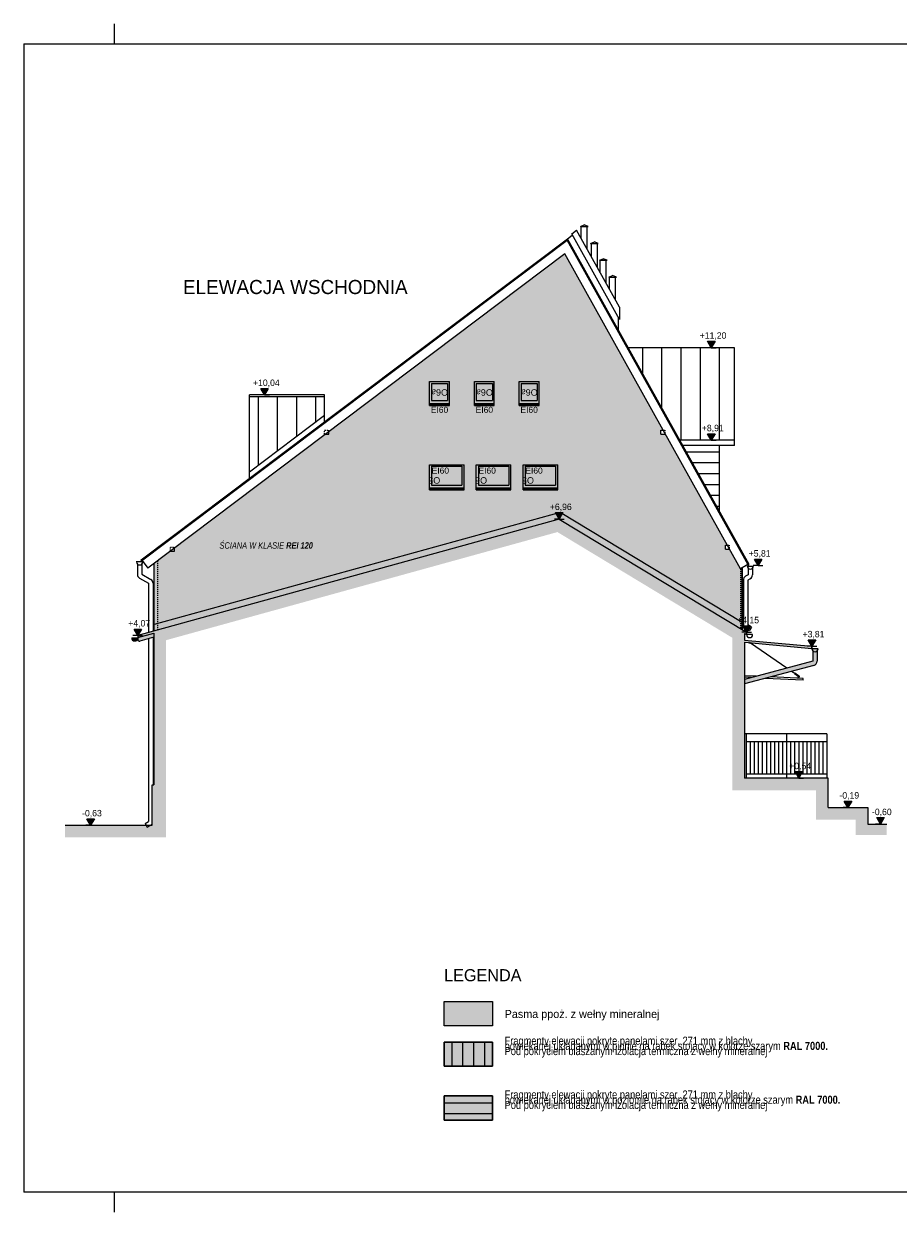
# Model space of a CAD drawing. Extents: x -613240 to -325500, y -25863 to 152403.
# Tile 11 of 254: x -560370 to -538712, y -22547 to 6903. Entities that reach past the tile are written whole.
import ezdxf

# ---------------------------------------------------------------- set-up
doc = ezdxf.new("R2010")
doc.units = 0
doc.header["$MEASUREMENT"] = 0
doc.linetypes.add('Hidden Line', pattern=[50, 25, -25])
for name, color, linetype, lineweight in [('A-Opisy_Nr_Pióra__21', 7, 'Continuous', 9), ('Arch dachowki_Nr_Pióra__21', 7, 'Continuous', 9), ('Arch kolory_Nr_Pióra__5', 7, 'Continuous', 13), ('Arch opisy okien_Nr_Pióra__21', 7, 'Continuous', 9), ('Arch opisy_Nr_Pióra__1', 7, 'Continuous', 25), ('Arch opisy_Nr_Pióra__21', 7, 'Continuous', 9), ('Arch rynny_Nr_Pióra__5', 7, 'Continuous', 13), ('ARCH TABELA_Nr_Pióra__21', 7, 'Continuous', 9), ('Arch wykończenie_Nr_Pióra__41', 7, 'Continuous', 15), ('Arch wykończenie_Nr_Pióra__5', 7, 'Continuous', 13), ('arch wypelnienia_Nr_Pióra__21', 7, 'Continuous', 9), ('arch wypelnienia_Nr_Pióra__41', 7, 'Continuous', 15), ('Arch wyposażenie_Nr_Pióra__21', 7, 'Continuous', 9), ('INWENT DACH_Nr_Pióra__1', 7, 'Continuous', 25), ('INWENT DACH_Nr_Pióra__21', 7, 'Continuous', 9), ('INWENT KONST. DREWNIANA_Nr_Pióra__21', 7, 'Continuous', 9), ('INWENT RURY SPUSTOWE_Nr_Pióra__21', 7, 'Continuous', 9), ('INWENT TEREN_Nr_Pióra__1', 7, 'Continuous', 25), ('INWENT WYMIARY_Nr_Pióra__21', 7, 'Continuous', 9), ('INWENT. OKNA_Nr_Pióra__5', 7, 'Continuous', 13), ('INWENT.ŚCIANY_Nr_Pióra__1', 7, 'Continuous', 25), ('INWENT.ŚCIANY_Nr_Pióra__21', 7, 'Continuous', 9), ('Istniejące kominy_Nr_Pióra__21', 7, 'Continuous', 9), ('Istniejące schody_Nr_Pióra__1', 7, 'Continuous', 25), ('Istniejące schody_Nr_Pióra__21', 7, 'Continuous', 9)]:
    doc.layers.add(name, color=color, linetype=linetype, lineweight=lineweight)
for name, color, linetype, lineweight, true_color in [('Arch kolory_Nr_Pióra__84', 7, 'Continuous', 15, 0x41c341), ('Arch opisy okien_Nr_Pióra__9', 7, 'Continuous', 13, 0x3dad99), ('arch wypelnienia_Nr_Pióra__2', 7, 'Continuous', 13, 0x7f7f7f)]:
    doc.layers.add(name, color=color, linetype=linetype, lineweight=lineweight, true_color=true_color)
doc.layers.add('INWENT WYMIARY', color=7, linetype='Continuous')
doc.styles.add('GENERATED_STYLE_1', font='txt')
doc.styles.add('GENERATED_STYLE_10', font='arial.ttf')
doc.styles.add('GENERATED_STYLE_4', font='txt')
doc.styles.add('GENERATED_STYLE_5', font='txt')
doc.styles.add('GENERATED_STYLE_6', font='txt')

# ---------------------------------------------------------------- blocks, each defined once
blk = doc.blocks.new('Wymiary_133', base_point=(-543343, -1126))
at = {"layer": 'INWENT WYMIARY_Nr_Pióra__21', "linetype": 'Continuous'}
blk.add_hatch(color=256, dxfattribs=at).paths.add_polyline_path([(-543343, -1126), (-543436, -966), (-543250, -966)], flags=0)
for p, q in [((-543343, -1126), (-543463, -1126)), ((-543343, -1126), (-543436, -966)), ((-543436, -966), (-543250, -966)), ((-543250, -966), (-543343, -1126)), ((-543343, -1126), (-543223, -1126))]:
    blk.add_line(p, q, dxfattribs=at)
at = {"layer": 'INWENT WYMIARY_Nr_Pióra__21', "insert": (-543628, -934), "char_height": 160, "attachment_point": 7, "style": 'GENERATED_STYLE_1'}
blk.add_mtext('{+11,20}', dxfattribs=at)
blk = doc.blocks.new('Wymiary_134', base_point=(-543343, -3416))
at = {"layer": 'INWENT WYMIARY_Nr_Pióra__21', "linetype": 'Continuous'}
blk.add_hatch(color=256, dxfattribs=at).paths.add_polyline_path([(-543343, -3416), (-543436, -3256), (-543250, -3256)], flags=0)
for p, q in [((-543343, -3416), (-543463, -3416)), ((-543343, -3416), (-543436, -3256)), ((-543436, -3256), (-543250, -3256)), ((-543250, -3256), (-543343, -3416)), ((-543343, -3416), (-543223, -3416))]:
    blk.add_line(p, q, dxfattribs=at)
at = {"layer": 'INWENT WYMIARY_Nr_Pióra__21', "insert": (-543576, -3224), "char_height": 160, "attachment_point": 7, "style": 'GENERATED_STYLE_1'}
blk.add_mtext('{+8,91}', dxfattribs=at)
blk = doc.blocks.new('Wymiary_135', base_point=(-542182, -6523))
at = {"layer": 'INWENT WYMIARY_Nr_Pióra__21', "linetype": 'Continuous'}
blk.add_hatch(color=256, dxfattribs=at).paths.add_polyline_path([(-542182, -6523), (-542275, -6363), (-542089, -6363)], flags=0)
for p, q in [((-542182, -6523), (-542275, -6363)), ((-542275, -6363), (-542089, -6363)), ((-542089, -6363), (-542182, -6523)), ((-542182, -6523), (-542302, -6523)), ((-542182, -6523), (-542062, -6523))]:
    blk.add_line(p, q, dxfattribs=at)
at = {"layer": 'INWENT WYMIARY_Nr_Pióra__21', "insert": (-542415, -6331), "char_height": 160, "attachment_point": 7, "style": 'GENERATED_STYLE_1'}
blk.add_mtext('{+5,81}', dxfattribs=at)
blk = doc.blocks.new('Wymiary_136', base_point=(-554407, -2295))
at = {"layer": 'INWENT WYMIARY_Nr_Pióra__21', "linetype": 'Continuous'}
blk.add_hatch(color=256, dxfattribs=at).paths.add_polyline_path([(-554407, -2295), (-554500, -2135), (-554314, -2135)], flags=0)
for p, q in [((-554407, -2295), (-554527, -2295)), ((-554407, -2295), (-554500, -2135)), ((-554500, -2135), (-554314, -2135)), ((-554314, -2135), (-554407, -2295)), ((-554407, -2295), (-554287, -2295))]:
    blk.add_line(p, q, dxfattribs=at)
at = {"layer": 'INWENT WYMIARY_Nr_Pióra__21', "insert": (-554692, -2103), "char_height": 160, "attachment_point": 7, "style": 'GENERATED_STYLE_1'}
blk.add_mtext('{+10,04}', dxfattribs=at)
blk = doc.blocks.new('Wymiary_137', base_point=(-547108, -5370))
at = {"layer": 'INWENT WYMIARY_Nr_Pióra__21', "linetype": 'Continuous'}
blk.add_hatch(color=256, dxfattribs=at).paths.add_polyline_path([(-547108, -5370), (-547200, -5210), (-547015, -5210)], flags=0)
for p, q in [((-547108, -5370), (-547200, -5210)), ((-547200, -5210), (-547015, -5210)), ((-547015, -5210), (-547108, -5370)), ((-547108, -5370), (-547228, -5370)), ((-547108, -5370), (-546988, -5370))]:
    blk.add_line(p, q, dxfattribs=at)
at = {"layer": 'INWENT WYMIARY_Nr_Pióra__21', "insert": (-547341, -5178), "char_height": 160, "attachment_point": 7, "style": 'GENERATED_STYLE_1'}
blk.add_mtext('{+6,96}', dxfattribs=at)
blk = doc.blocks.new('Wymiary_138', base_point=(-539153, -12930))
at = {"layer": 'INWENT WYMIARY_Nr_Pióra__21', "linetype": 'Continuous'}
blk.add_hatch(color=256, dxfattribs=at).paths.add_polyline_path([(-539153, -12930), (-539245, -12770), (-539060, -12770)], flags=0)
for p, q in [((-539153, -12930), (-539273, -12930)), ((-539153, -12930), (-539245, -12770)), ((-539245, -12770), (-539060, -12770)), ((-539060, -12770), (-539153, -12930)), ((-539153, -12930), (-539033, -12930))]:
    blk.add_line(p, q, dxfattribs=at)
at = {"layer": 'INWENT WYMIARY_Nr_Pióra__21', "insert": (-539363, -12738), "char_height": 160, "attachment_point": 7, "style": 'GENERATED_STYLE_1'}
blk.add_mtext('{-0,60}', dxfattribs=at)
blk = doc.blocks.new('Wymiary_139', base_point=(-558714, -12960))
at = {"layer": 'INWENT WYMIARY_Nr_Pióra__21', "linetype": 'Continuous'}
blk.add_hatch(color=256, dxfattribs=at).paths.add_polyline_path([(-558714, -12960), (-558807, -12800), (-558622, -12800)], flags=0)
for p, q in [((-558714, -12960), (-558807, -12800)), ((-558807, -12800), (-558622, -12800)), ((-558622, -12800), (-558714, -12960)), ((-558714, -12960), (-558834, -12960)), ((-558714, -12960), (-558594, -12960))]:
    blk.add_line(p, q, dxfattribs=at)
at = {"layer": 'INWENT WYMIARY_Nr_Pióra__21', "insert": (-558925, -12768), "char_height": 160, "attachment_point": 7, "style": 'GENERATED_STYLE_1'}
blk.add_mtext('{-0,63}', dxfattribs=at)
blk = doc.blocks.new('Wymiary_140', base_point=(-542468, -8175))
at = {"layer": 'INWENT WYMIARY_Nr_Pióra__21', "linetype": 'Continuous'}
blk.add_hatch(color=256, dxfattribs=at).paths.add_polyline_path([(-542468, -8175), (-542560, -8015), (-542375, -8015)], flags=0)
for p, q in [((-542468, -8175), (-542588, -8175)), ((-542468, -8175), (-542560, -8015)), ((-542560, -8015), (-542375, -8015)), ((-542375, -8015), (-542468, -8175)), ((-542468, -8175), (-542348, -8175))]:
    blk.add_line(p, q, dxfattribs=at)
at = {"layer": 'INWENT WYMIARY_Nr_Pióra__21', "insert": (-542701, -7983), "char_height": 160, "attachment_point": 7, "style": 'GENERATED_STYLE_1'}
blk.add_mtext('{+4,15}', dxfattribs=at)
blk = doc.blocks.new('Wymiary_141', base_point=(-557548, -8255))
at = {"layer": 'INWENT WYMIARY_Nr_Pióra__21', "linetype": 'Continuous'}
blk.add_hatch(color=256, dxfattribs=at).paths.add_polyline_path([(-557548, -8255), (-557640, -8095), (-557455, -8095)], flags=0)
for p, q in [((-557548, -8255), (-557640, -8095)), ((-557640, -8095), (-557455, -8095)), ((-557455, -8095), (-557548, -8255)), ((-557548, -8255), (-557668, -8255)), ((-557548, -8255), (-557428, -8255))]:
    blk.add_line(p, q, dxfattribs=at)
at = {"layer": 'INWENT WYMIARY_Nr_Pióra__21', "insert": (-557781, -8063), "char_height": 160, "attachment_point": 7, "style": 'GENERATED_STYLE_1'}
blk.add_mtext('{+4,07}', dxfattribs=at)
blk = doc.blocks.new('Wymiary_142', base_point=(-540848, -8524))
at = {"layer": 'INWENT WYMIARY_Nr_Pióra__21', "linetype": 'Continuous'}
blk.add_hatch(color=256, dxfattribs=at).paths.add_polyline_path([(-540848, -8524), (-540940, -8364), (-540755, -8364)], flags=0)
for p, q in [((-540848, -8524), (-540968, -8524)), ((-540848, -8524), (-540940, -8364)), ((-540940, -8364), (-540755, -8364)), ((-540755, -8364), (-540848, -8524)), ((-540848, -8524), (-540728, -8524))]:
    blk.add_line(p, q, dxfattribs=at)
at = {"layer": 'INWENT WYMIARY_Nr_Pióra__21', "insert": (-541081, -8332), "char_height": 160, "attachment_point": 7, "style": 'GENERATED_STYLE_1'}
blk.add_mtext('{+3,81}', dxfattribs=at)
blk = doc.blocks.new('Wymiary_143', base_point=(-541175, -11790))
at = {"layer": 'INWENT WYMIARY_Nr_Pióra__21', "linetype": 'Continuous'}
blk.add_hatch(color=256, dxfattribs=at).paths.add_polyline_path([(-541175, -11790), (-541268, -11630), (-541083, -11630)], flags=0)
for p, q in [((-541175, -11790), (-541268, -11630)), ((-541268, -11630), (-541083, -11630)), ((-541083, -11630), (-541175, -11790)), ((-541175, -11790), (-541295, -11790)), ((-541175, -11790), (-541055, -11790))]:
    blk.add_line(p, q, dxfattribs=at)
at = {"layer": 'INWENT WYMIARY_Nr_Pióra__21', "insert": (-541409, -11598), "char_height": 160, "attachment_point": 7, "style": 'GENERATED_STYLE_1'}
blk.add_mtext('{+0,54}', dxfattribs=at)
blk = doc.blocks.new('Wymiary_144', base_point=(-539958, -12520))
at = {"layer": 'INWENT WYMIARY_Nr_Pióra__21', "linetype": 'Continuous'}
blk.add_hatch(color=256, dxfattribs=at).paths.add_polyline_path([(-539958, -12520), (-540050, -12360), (-539865, -12360)], flags=0)
for p, q in [((-539958, -12520), (-540050, -12360)), ((-540050, -12360), (-539865, -12360)), ((-539865, -12360), (-539958, -12520)), ((-539958, -12520), (-540078, -12520)), ((-539958, -12520), (-539838, -12520))]:
    blk.add_line(p, q, dxfattribs=at)
at = {"layer": 'INWENT WYMIARY_Nr_Pióra__21', "insert": (-540168, -12328), "char_height": 160, "attachment_point": 7, "style": 'GENERATED_STYLE_1'}
blk.add_mtext('{-0,19}', dxfattribs=at)

msp = doc.modelspace()

# ---------------------------------------------------------------- hatches: boundary and pattern name
at = {"layer": 'Arch kolory_Nr_Pióra__84', "linetype": 'Continuous', "lineweight": 0, "true_color": 0x309230}
h = msp.add_hatch(color=97, dxfattribs=at)
h.paths.add_polyline_path([(-556737.7, -6160.9), (-557137.7, -6462.4), (-557137.7, -7986.2), (-547085.4, -5207.8), (-542577.7, -7933.1), (-542577.7, -6578.7), (-542621.3, -6603), (-542892.7, -6116), (-542892.7, -6119.6), (-542992.7, -6119.6), (-542992.7, -6019.6), (-542946.4, -6019.6), (-544487.7, -3253.9), (-544487.7, -3269.6), (-544587.7, -3269.6), (-544587.7, -3169.6), (-544534.7, -3169.6), (-544837, -2627.3), (-546970.6, 1201.4), (-552049.8, -2627.3), (-552817.7, -3206.1), (-552817.7, -3269.6), (-552902, -3269.6), (-556637.7, -6085.5), (-556637.7, -6169.6), (-556737.7, -6169.6)], flags=0)
h.paths.add_polyline_path([(-550317.7, -1964.6), (-549827.7, -1964.6), (-549827.7, -2554.6), (-550317.7, -2554.6)], flags=0)
h.paths.add_polyline_path([(-549207.7, -2554.6), (-549207.7, -1964.6), (-548717.7, -1964.6), (-548717.7, -2554.6)], flags=0)
h.paths.add_polyline_path([(-548097.7, -2554.6), (-548097.7, -1964.6), (-547607.7, -1964.6), (-547607.7, -2554.6)], flags=0)
h.paths.add_polyline_path([(-550322.7, -4649.6), (-549462.7, -4649.6), (-549462.7, -4029.6), (-550322.7, -4029.6)], flags=0)
h.paths.add_polyline_path([(-549162.7, -4649.6), (-548302.7, -4649.6), (-548302.7, -4029.6), (-549162.7, -4029.6)], flags=0)
h.paths.add_polyline_path([(-548002.7, -4649.6), (-547142.7, -4649.6), (-547142.7, -4029.6), (-548002.7, -4029.6)], flags=0)
for points in [[(-548759.9, -17329.3), (-549959.9, -17329.3), (-549959.9, -17929.3), (-548759.9, -17929.3)], [(-548759.9, -18929.3), (-548759.9, -18329.3), (-549959.9, -18329.3), (-549959.9, -18929.3)], [(-548759.9, -20262.9), (-548759.9, -19662.9), (-549959.9, -19662.9), (-549959.9, -20262.9)]]:
    msp.add_hatch(color=97, dxfattribs=at).paths.add_polyline_path(points, flags=0)
at = {"layer": 'arch wypelnienia_Nr_Pióra__2', "linetype": 'Continuous'}
h = msp.add_hatch(color=256, dxfattribs=at)
h.paths.add_polyline_path([(-549827.7, -2554.6), (-550317.7, -2554.6), (-550317.7, -1964.6), (-549827.7, -1964.6)], flags=0)
h.paths.add_polyline_path([(-549872.7, -2014.6), (-549872.7, -2434.6), (-550272.7, -2434.6), (-550272.7, -2014.6)], flags=0)
at = {"layer": 'arch wypelnienia_Nr_Pióra__2', "linetype": 'Continuous', "lineweight": 0, "true_color": 0x1f1f1f}
for points in [[(-550272.7, -2434.6), (-550272.7, -2014.6), (-549872.7, -2014.6), (-549872.7, -2434.6)], [(-549162.7, -2014.6), (-548762.7, -2014.6), (-548762.7, -2434.6), (-549162.7, -2434.6)], [(-547652.7, -2014.6), (-547652.7, -2434.6), (-548052.7, -2434.6), (-548052.7, -2014.6)], [(-549517.7, -4529.6), (-549517.7, -4059.6), (-550267.7, -4059.6), (-550267.7, -4529.6)], [(-548357.7, -4059.6), (-549107.7, -4059.6), (-549107.7, -4529.6), (-548357.7, -4529.6)], [(-547197.7, -4529.6), (-547197.7, -4059.6), (-547947.7, -4059.6), (-547947.7, -4529.6)]]:
    msp.add_hatch(color=250, dxfattribs=at).paths.add_polyline_path(points, flags=0)
at = {"layer": 'arch wypelnienia_Nr_Pióra__2', "linetype": 'Continuous'}
h = msp.add_hatch(color=256, dxfattribs=at)
h.paths.add_polyline_path([(-548717.7, -2554.6), (-549207.7, -2554.6), (-549207.7, -1964.6), (-548717.7, -1964.6)], flags=0)
h.paths.add_polyline_path([(-548762.7, -2434.6), (-549162.7, -2434.6), (-549162.7, -2014.6), (-548762.7, -2014.6)], flags=0)
h = msp.add_hatch(color=256, dxfattribs=at)
h.paths.add_polyline_path([(-547607.7, -2554.6), (-548097.7, -2554.6), (-548097.7, -1964.6), (-547607.7, -1964.6)], flags=0)
h.paths.add_polyline_path([(-547652.7, -2434.6), (-548052.7, -2434.6), (-548052.7, -2014.6), (-547652.7, -2014.6)], flags=0)
h = msp.add_hatch(color=256, dxfattribs=at)
h.paths.add_polyline_path([(-550322.7, -4649.6), (-549462.7, -4649.6), (-549462.7, -4029.6), (-550322.7, -4029.6)], flags=0)
h.paths.add_polyline_path([(-549517.7, -4059.6), (-550267.7, -4059.6), (-550267.7, -4529.6), (-549517.7, -4529.6)], flags=0)
h = msp.add_hatch(color=256, dxfattribs=at)
h.paths.add_polyline_path([(-549162.7, -4649.6), (-548302.7, -4649.6), (-548302.7, -4029.6), (-549162.7, -4029.6)], flags=0)
h.paths.add_polyline_path([(-548357.7, -4059.6), (-549107.7, -4059.6), (-549107.7, -4529.6), (-548357.7, -4529.6)], flags=0)
h = msp.add_hatch(color=256, dxfattribs=at)
h.paths.add_polyline_path([(-548002.7, -4649.6), (-547142.7, -4649.6), (-547142.7, -4029.6), (-548002.7, -4029.6)], flags=0)
h.paths.add_polyline_path([(-547197.7, -4059.6), (-547947.7, -4059.6), (-547947.7, -4529.6), (-547197.7, -4529.6)], flags=0)
msp.add_hatch(color=256, dxfattribs=at).paths.add_polyline_path([(-557137.7, -7986.2), (-557137.7, -8141.9), (-547107.7, -5369.6), (-542577.7, -8108.3), (-542577.7, -7933.1), (-547085.4, -5207.8)], flags=0)
at = {"layer": 'arch wypelnienia_Nr_Pióra__21', "linetype": 'Continuous'}
for points in [[(-538995.3, -13199.4), (-538995.3, -12929.6), (-539467.7, -12929.6), (-539467.7, -13199.4)], [(-559347.7, -13259.6), (-557187.7, -13259.6), (-557187.7, -12959.6), (-559347.7, -12959.6)]]:
    msp.add_hatch(color=256, dxfattribs=at).paths.add_polyline_path(points, flags=0)
at = {"layer": 'arch wypelnienia_Nr_Pióra__41', "linetype": 'Continuous'}
for points in [[(-557547.7, -8358.2, 0.4955915), (-557497, -8396.8), (-557147.7, -8300.2), (-557147.7, -11959.6), (-557187.7, -11959.6), (-557187.7, -12959.6), (-557187.7, -13259.6), (-556847.7, -13259.6), (-556847.7, -8372.9), (-547152.3, -5693.2), (-542817.7, -8313.8), (-542817.7, -12089.6), (-540747.7, -12089.6), (-540747.7, -12819.6), (-539767.7, -12819.6), (-539767.7, -13199.4), (-539467.7, -13199.4), (-539467.7, -12929.6), (-539467.7, -12519.6), (-540447.7, -12519.6), (-540447.7, -11789.6), (-542517.7, -11789.6), (-542517.7, -9457.4), (-540799.2, -8996.9, 0.3394543), (-540717.7, -8890.7), (-540717.7, -8634.9, 0.189103), (-540697.7, -8583.9), (-540847.7, -8583.9, 0.189103), (-540827.7, -8634.9), (-540827.7, -8890.7), (-542517.7, -9343.5), (-542517.7, -8418.1), (-540847.7, -8574.1), (-540847.7, -8523.9), (-542517.7, -8367.8), (-542517.7, -8203), (-542467.7, -8233.3), (-542467.7, -8174.8), (-547107.7, -5369.6), (-557547.7, -8255.2)], [(-557547.7, -8315.2), (-557697.7, -8315.2, 1)]]:
    msp.add_hatch(color=256, dxfattribs=at).paths.add_polyline_path(points, flags=0)

# ---------------------------------------------------------------- linework, layer by layer
at = {"layer": 'A-Opisy_Nr_Pióra__21', "linetype": 'Continuous'}
for p, q in [((-549959.9, -17329.3), (-548759.9, -17329.3)), ((-549959.9, -17929.3), (-549959.9, -17329.3)), ((-548759.9, -17329.3), (-548759.9, -17929.3)), ((-548759.9, -17929.3), (-549959.9, -17929.3))]:
    msp.add_line(p, q, dxfattribs=at)
at = {"layer": 'Arch dachowki_Nr_Pióra__21', "linetype": 'Continuous'}
for p, q in [((-557465.7, -6384.4), (-546905, 1576.7)), ((-557450.7, -6404.3), (-546912.9, 1539.4)), ((-542428.1, -6508.5), (-546912.9, 1539.4)), ((-542406.2, -6496.3), (-546905, 1576.7)), ((-545037.7, -1774.2), (-545037.7, -1125.5)), ((-544562.7, -2626.5), (-544562.7, -1125.5)), ((-544087.7, -3416.5), (-544087.7, -1125.5)), ((-543612.7, -3416.5), (-543612.7, -1125.5)), ((-543137.7, -3416.5), (-543137.7, -1125.5)), ((-553610.2, -3327.7), (-553610.2, -2344.6)), ((-553135.2, -2969.6), (-553135.2, -2344.6)), ((-543137.7, -3709.6), (-543959, -3709.6)), ((-543137.7, -4331.1), (-543137.7, -3550.6)), ((-543137.7, -3979.6), (-543808.6, -3979.6)), ((-543137.7, -4249.6), (-543658.1, -4249.6)), ((-543137.7, -4519.6), (-543507.6, -4519.6)), ((-543137.7, -4789.6), (-543357.1, -4789.6)), ((-543137.7, -5059.6), (-543206.7, -5059.6)), ((-557450.7, -6404.3), (-557465.7, -6384.4)), ((-542428.1, -6508.5), (-542406.2, -6496.3))]:
    msp.add_line(p, q, dxfattribs=at)
at = {"layer": 'Arch kolory_Nr_Pióra__5', "linetype": 'Continuous', "flags": 128}
for points in [[(-548759.9, -18929.3), (-548759.9, -18329.3), (-549959.9, -18329.3), (-549959.9, -18929.3)], [(-548759.9, -20262.9), (-548759.9, -19662.9), (-549959.9, -19662.9), (-549959.9, -20262.9)]]:
    msp.add_lwpolyline(points, close=True, dxfattribs=at)
at = {"layer": 'Arch opisy_Nr_Pióra__21', "linetype": 'Continuous'}
for p, q in [((-549959.9, -18929.3), (-549959.9, -18329.3)), ((-549959.9, -18329.3), (-548759.9, -18329.3)), ((-548759.9, -18329.3), (-548759.9, -18929.3)), ((-548759.9, -18929.3), (-549959.9, -18929.3)), ((-549959.9, -20262.9), (-549959.9, -19662.9)), ((-549959.9, -19662.9), (-548759.9, -19662.9)), ((-548759.9, -19662.9), (-548759.9, -20262.9)), ((-548759.9, -20262.9), (-549959.9, -20262.9))]:
    msp.add_line(p, q, dxfattribs=at)
at = {"layer": 'Arch rynny_Nr_Pióra__5', "linetype": 'Continuous'}
for p, q in [((-546970.6, 1201.4), (-557300.2, -6584.9)), ((-542621.3, -6603), (-546970.6, 1201.4)), ((-557426.3, -6433.3), (-557576.3, -6433.3)), ((-557450.7, -6404.3), (-557450.7, -6433.3)), ((-557441.5, -6397.4), (-557300.2, -6584.9)), ((-542433.7, -6498.5), (-542621.3, -6603)), ((-542452.4, -6537.5), (-542302.4, -6537.5)), ((-542428.1, -6508.5), (-542428.1, -6537.5))]:
    msp.add_line(p, q, dxfattribs=at)
for centre, radius, start, end in [((-557581.3, -6433.3), 5, 0, 180), ((-557501.3, -6433.3), 75, 180, 0), ((-542377.4, -6537.5), 75, 180, 0), ((-542297.4, -6537.5), 5, 0, 180)]:
    msp.add_arc(centre, radius, start, end, dxfattribs=at)
at = {"layer": 'ARCH TABELA_Nr_Pióra__21', "linetype": 'Continuous'}
for p, q in [((-558119.9, 6402.6), (-558119.9, 6902.6)), ((-558119.9, 6402.6), (-558119.9, 6902.6)), ((-560369.9, 6402.6), (-519619.9, 6402.6)), ((-560369.9, 6402.6), (-560369.9, -22047.4)), ((-519619.9, -22047.4), (-560369.9, -22047.4)), ((-558119.9, -22547.4), (-558119.9, -22047.4)), ((-558119.9, -22547.4), (-558119.9, -22047.4))]:
    msp.add_line(p, q, dxfattribs=at)
at = {"layer": 'Arch wykończenie_Nr_Pióra__41', "linetype": 'Continuous'}
for p, q in [((-557137.7, -8141.9), (-557137.7, -6462.4)), ((-542577.7, -8108.3), (-542577.7, -6578.7))]:
    msp.add_line(p, q, dxfattribs=at)
at = {"layer": 'Arch wykończenie_Nr_Pióra__5', "linetype": 'Continuous'}
for p, q in [((-547085.4, -5207.8), (-557137.7, -7986.2)), ((-542577.7, -7933.1), (-547085.4, -5207.8))]:
    msp.add_line(p, q, dxfattribs=at)
at = {"layer": 'Arch wyposażenie_Nr_Pióra__21', "linetype": 'Continuous'}
for p, q in [((-542376.2, -8450.9), (-542409.1, -8428.2)), ((-542364.9, -8434.5), (-542376.2, -8450.9)), ((-541472.9, -9063.6), (-542370.6, -8442.7)), ((-542364.9, -8434.5), (-542368.4, -8432)), ((-542228.5, -9266), (-542517.7, -9251.6)), ((-542354.5, -9299.8), (-542517.7, -9291.6)), ((-541069.2, -9364), (-541996.3, -9317.7)), ((-541067.2, -9324.1), (-541870.3, -9283.9)), ((-541275.3, -9200.3), (-541354.3, -9145.7)), ((-541269.6, -9192.1), (-541280.9, -9208.5)), ((-541191.4, -9270.4), (-541280.9, -9208.5)), ((-541180.1, -9254), (-541269.6, -9192.1)), ((-541189, -9318), (-541187.1, -9279.2)), ((-541169.1, -9319), (-541167.1, -9280.2)), ((-541069.2, -9364), (-541067.2, -9324.1))]:
    msp.add_line(p, q, dxfattribs=at)
msp.add_circle((-541176.6, -9268.6), 15, dxfattribs=at)
at = {"layer": 'INWENT DACH_Nr_Pióra__1', "linetype": 'Continuous'}
for p, q in [((-547107.7, -5369.6), (-557547.7, -8255.2)), ((-547107.7, -5369.6), (-542467.7, -8174.8)), ((-557547.7, -8305.7), (-557147.7, -8195.1)), ((-542517.7, -8203), (-542467.7, -8233.3)), ((-542467.7, -8174.8), (-542467.7, -8233.3)), ((-542517.7, -8367.8), (-540847.7, -8523.9)), ((-542517.7, -8418.1), (-540847.7, -8574.1))]:
    msp.add_line(p, q, dxfattribs=at)
at = {"layer": 'INWENT DACH_Nr_Pióra__21', "linetype": 'Continuous'}
for p, q in [((-545617.7, -117.1), (-546678, 1785.5)), ((-545617.7, -425.2), (-546798.9, 1694.4)), ((-542767.7, -1125.5), (-545399.1, -1125.5)), ((-542767.7, -3550.6), (-542767.7, -1125.5)), ((-542767.7, -3416.5), (-544122.4, -3416.5)), ((-542767.7, -3550.6), (-544047.6, -3550.6)), ((-542467.7, -8233.8), (-542467.7, -8173.8)), ((-542317.7, -8233.8), (-542467.7, -8233.8)), ((-557697.7, -8315.2), (-557547.7, -8315.2)), ((-557547.7, -8305.7), (-557547.7, -8358.2)), ((-557147.7, -8300.2), (-557497, -8396.8)), ((-540847.7, -8583.9), (-540847.7, -8523.9)), ((-540697.7, -8583.9), (-540847.7, -8583.9))]:
    msp.add_line(p, q, dxfattribs=at)
msp.add_arc((-557507.7, -8358.2), 40, 180, 285.4505, dxfattribs=at)
at = {"layer": 'INWENT KONST. DREWNIANA_Nr_Pióra__21', "linetype": 'Hidden Line'}
for p, q in [((-552917.7, -3268.8), (-552917.7, -3169.6)), ((-552917.7, -3169.6), (-552817.7, -3169.6)), ((-552817.7, -3193.4), (-552817.7, -3169.6)), ((-544523.3, -3169.6), (-544487.7, -3169.6)), ((-544487.7, -3233.4), (-544487.7, -3169.6)), ((-556737.7, -6069.6), (-556637.7, -6069.6)), ((-556737.7, -6148.4), (-556737.7, -6069.6)), ((-542935, -6019.6), (-542892.7, -6019.6)), ((-542892.7, -6095.5), (-542892.7, -6019.6))]:
    msp.add_line(p, q, dxfattribs=at)
at = {"layer": 'INWENT KONST. DREWNIANA_Nr_Pióra__21', "linetype": 'Continuous'}
for p, q in [((-552817.7, -3269.6), (-552817.7, -3193.4)), ((-544587.7, -3169.6), (-544523.3, -3169.6)), ((-544587.7, -3269.6), (-544587.7, -3169.6)), ((-544487.7, -3269.6), (-544487.7, -3233.4)), ((-552917.7, -3269.6), (-552917.7, -3268.8)), ((-552917.7, -3269.6), (-552817.7, -3269.6)), ((-544587.7, -3269.6), (-544487.7, -3269.6)), ((-556737.7, -6169.6), (-556737.7, -6148.4)), ((-556737.7, -6169.6), (-556637.7, -6169.6)), ((-556637.7, -6169.6), (-556637.7, -6069.6)), ((-542992.7, -6019.6), (-542935, -6019.6)), ((-542992.7, -6119.6), (-542992.7, -6019.6)), ((-542992.7, -6119.6), (-542892.7, -6119.6)), ((-542892.7, -6119.6), (-542892.7, -6095.5))]:
    msp.add_line(p, q, dxfattribs=at)
at = {"layer": 'INWENT RURY SPUSTOWE_Nr_Pióra__21', "linetype": 'Continuous'}
for p, q in [((-557556.3, -6484.3), (-557556.3, -6738.1)), ((-557446.3, -6484.3), (-557446.3, -6738.1)), ((-557446.3, -6738.1), (-557222.7, -6867.2)), ((-542432.4, -6755), (-542492.7, -6789.8)), ((-542432.4, -6588.5), (-542432.4, -6755)), ((-542322.4, -6588.5), (-542322.4, -6755)), ((-557501.3, -6833.3), (-557277.7, -6962.5)), ((-557277.7, -6962.5), (-557277.7, -8180.5)), ((-557167.7, -6962.5), (-557167.7, -8150.1)), ((-542547.7, -6885.1), (-542547.7, -7993.9)), ((-542377.4, -6850.3), (-542437.7, -6885.1)), ((-542437.7, -6885.1), (-542437.7, -7993.9)), ((-542403.4, -8140.7), (-542492.7, -8089.2)), ((-542348.4, -8045.5), (-542437.7, -7993.9)), ((-542348.4, -8045.5), (-542403.4, -8140.7)), ((-557277.7, -8336.2), (-557277.7, -12862.2)), ((-557167.7, -8305.8), (-557167.7, -11959.6)), ((-540827.7, -8634.9), (-540827.7, -8890.7)), ((-540717.7, -8634.9), (-540717.7, -8890.7)), ((-540827.7, -8890.7), (-542517.7, -9343.5)), ((-540799.2, -8996.9), (-542517.7, -9457.4)), ((-557367, -12913.7), (-557277.7, -12862.2)), ((-557367, -12913.7), (-557312, -13009)), ((-557312, -13009), (-557222.7, -12957.4))]:
    msp.add_line(p, q, dxfattribs=at)
for centre, radius, start, end in [((-557446.3, -6738.1), 110, 180, 240), ((-542432.4, -6755), 110, 300, 0), ((-557277.7, -6962.5), 110, 0, 60), ((-542437.7, -6885.1), 110, 120, 180), ((-542437.7, -7993.9), 110, 180, 240), ((-542392.7, -8233.8), 75, 180, 0), ((-557622.7, -8315.2), 75, 180, 0), ((-540772.7, -8583.9), 75, 180, 0), ((-540827.7, -8890.7), 110, 285, 0), ((-557277.7, -12862.2), 110, 300, 324.90319)]:
    msp.add_arc(centre, radius, start, end, dxfattribs=at)
at = {"layer": 'INWENT TEREN_Nr_Pióra__1', "linetype": 'Continuous'}
for p, q in [((-539467.7, -12929.6), (-538995.3, -12929.6)), ((-559347.7, -12959.6), (-557187.7, -12959.6))]:
    msp.add_line(p, q, dxfattribs=at)
at = {"layer": 'INWENT. OKNA_Nr_Pióra__5', "linetype": 'Continuous'}
for p, q in [((-550272.7, -2014.6), (-550272.7, -2434.6)), ((-550272.7, -2014.6), (-549872.7, -2014.6)), ((-549872.7, -2014.6), (-549872.7, -2434.6)), ((-549162.7, -2014.6), (-548762.7, -2014.6)), ((-549162.7, -2014.6), (-549162.7, -2434.6)), ((-548762.7, -2014.6), (-548762.7, -2434.6)), ((-548052.7, -2014.6), (-547652.7, -2014.6)), ((-548052.7, -2014.6), (-548052.7, -2434.6)), ((-547652.7, -2014.6), (-547652.7, -2434.6)), ((-550272.7, -2434.6), (-549872.7, -2434.6)), ((-549162.7, -2434.6), (-548762.7, -2434.6)), ((-548052.7, -2434.6), (-547652.7, -2434.6)), ((-550267.7, -4059.6), (-550267.7, -4529.6)), ((-550267.7, -4059.6), (-549517.7, -4059.6)), ((-549517.7, -4059.6), (-549517.7, -4529.6)), ((-549107.7, -4059.6), (-549107.7, -4529.6)), ((-549107.7, -4059.6), (-548357.7, -4059.6)), ((-548357.7, -4059.6), (-548357.7, -4529.6)), ((-547947.7, -4059.6), (-547947.7, -4529.6)), ((-547947.7, -4059.6), (-547197.7, -4059.6)), ((-547197.7, -4059.6), (-547197.7, -4529.6)), ((-550267.7, -4529.6), (-549517.7, -4529.6)), ((-549107.7, -4529.6), (-548357.7, -4529.6)), ((-547947.7, -4529.6), (-547197.7, -4529.6))]:
    msp.add_line(p, q, dxfattribs=at)
at = {"layer": 'INWENT.ŚCIANY_Nr_Pióra__1', "linetype": 'Continuous'}
for p, q in [((-557147.7, -8195.1), (-557147.7, -11959.6)), ((-542517.7, -8203), (-542517.7, -8367.8)), ((-557547.7, -8255.2), (-557547.7, -8305.7)), ((-542517.7, -8418.1), (-542517.7, -11789.6)), ((-540847.7, -8523.9), (-540847.7, -8574.1)), ((-557187.7, -11959.6), (-557147.7, -11959.6)), ((-557187.7, -12959.6), (-557187.7, -11959.6))]:
    msp.add_line(p, q, dxfattribs=at)
at = {"layer": 'INWENT.ŚCIANY_Nr_Pióra__21', "linetype": 'Continuous'}
for p, q in [((-550317.7, -2554.6), (-550317.7, -1964.6)), ((-550317.7, -1964.6), (-549827.7, -1964.6)), ((-549827.7, -2554.6), (-549827.7, -1964.6)), ((-549207.7, -2554.6), (-549207.7, -1964.6)), ((-549207.7, -1964.6), (-548717.7, -1964.6)), ((-548717.7, -2554.6), (-548717.7, -1964.6)), ((-548097.7, -2554.6), (-548097.7, -1964.6)), ((-548097.7, -1964.6), (-547607.7, -1964.6)), ((-547607.7, -2554.6), (-547607.7, -1964.6)), ((-552917.7, -2294.6), (-554777.7, -2294.6)), ((-554777.7, -4357.8), (-554777.7, -2294.6)), ((-552917.7, -2344.6), (-554777.7, -2344.6)), ((-554560.2, -4043.9), (-554560.2, -2344.6)), ((-554085.2, -3685.8), (-554085.2, -2344.6)), ((-552917.7, -2955.7), (-552917.7, -2294.6)), ((-550317.7, -2504.6), (-549827.7, -2504.6)), ((-550317.7, -2524.6), (-549827.7, -2524.6)), ((-550317.7, -2554.6), (-549827.7, -2554.6)), ((-549207.7, -2504.6), (-548717.7, -2504.6)), ((-549207.7, -2524.6), (-548717.7, -2524.6)), ((-549207.7, -2554.6), (-548717.7, -2554.6)), ((-548097.7, -2504.6), (-547607.7, -2504.6)), ((-548097.7, -2524.6), (-547607.7, -2524.6)), ((-548097.7, -2554.6), (-547607.7, -2554.6)), ((-552917.7, -2805.7), (-554777.7, -4207.8)), ((-543137.7, -5183.4), (-543137.7, -3550.6)), ((-550322.7, -4649.6), (-550322.7, -4029.6)), ((-550322.7, -4029.6), (-549462.7, -4029.6)), ((-549462.7, -4649.6), (-549462.7, -4029.6)), ((-549162.7, -4029.6), (-548302.7, -4029.6)), ((-549162.7, -4649.6), (-549162.7, -4029.6)), ((-548302.7, -4649.6), (-548302.7, -4029.6)), ((-548002.7, -4649.6), (-548002.7, -4029.6)), ((-548002.7, -4029.6), (-547142.7, -4029.6)), ((-547142.7, -4649.6), (-547142.7, -4029.6)), ((-550322.7, -4599.6), (-549462.7, -4599.6)), ((-550322.7, -4619.6), (-549462.7, -4619.6)), ((-550322.7, -4649.6), (-549462.7, -4649.6)), ((-549162.7, -4599.6), (-548302.7, -4599.6)), ((-549162.7, -4619.6), (-548302.7, -4619.6)), ((-549162.7, -4649.6), (-548302.7, -4649.6)), ((-548002.7, -4599.6), (-547142.7, -4599.6)), ((-548002.7, -4619.6), (-547142.7, -4619.6)), ((-548002.7, -4649.6), (-547142.7, -4649.6)), ((-542577.7, -6578.7), (-542577.7, -8108.3)), ((-549959.9, -18929.3), (-549959.9, -18329.3)), ((-549769.9, -18329.3), (-549769.9, -18929.3)), ((-549499.9, -18329.3), (-549499.9, -18929.3)), ((-549229.9, -18329.3), (-549229.9, -18929.3)), ((-548959.9, -18329.3), (-548959.9, -18929.3)), ((-548759.9, -18929.3), (-548759.9, -18329.3)), ((-549959.9, -20262.9), (-549959.9, -19662.9)), ((-548759.9, -20262.9), (-548759.9, -19662.9)), ((-549959.9, -19832.9), (-548759.9, -19832.9)), ((-549959.9, -20102.9), (-548759.9, -20102.9))]:
    msp.add_line(p, q, dxfattribs=at)
at = {"layer": 'INWENT.ŚCIANY_Nr_Pióra__21', "linetype": 'Hidden Line'}
for p, q in [((-557057.7, -6402.1), (-557057.7, -8119.7)), ((-542617.7, -6601), (-542617.7, -8084.2))]:
    msp.add_line(p, q, dxfattribs=at)
at = {"layer": 'Istniejące kominy_Nr_Pióra__21', "linetype": 'Continuous'}
for p, q in [((-546798.9, 1694.4), (-546678, 1785.5)), ((-546582.7, 1878.5), (-546487.7, 1918.5)), ((-546582.7, 1878.5), (-546392.7, 1878.5)), ((-546562.7, 1578.5), (-546562.7, 1878.5)), ((-546392.7, 1878.5), (-546487.7, 1918.5)), ((-546412.7, 1309.4), (-546412.7, 1878.5)), ((-546905.1, 1576.7), (-546784.2, 1667.9)), ((-546332.7, 1459.9), (-546237.7, 1499.9)), ((-546142.7, 1459.9), (-546237.7, 1499.9)), ((-546332.7, 1459.9), (-546142.7, 1459.9)), ((-546312.7, 1130), (-546312.7, 1459.9)), ((-546162.7, 860.8), (-546162.7, 1459.9)), ((-546112.7, 1041.2), (-546017.7, 1081.2)), ((-546112.7, 1041.2), (-545922.7, 1041.2)), ((-546092.7, 735.2), (-546092.7, 1041.2)), ((-545922.7, 1041.2), (-546017.7, 1081.2)), ((-545942.7, 466), (-545942.7, 1041.2)), ((-545882.7, 622.5), (-545787.7, 662.5)), ((-545882.7, 622.5), (-545692.7, 622.5)), ((-545862.7, 322.5), (-545862.7, 622.5)), ((-545692.7, 622.5), (-545787.7, 662.5)), ((-545712.7, 53.3), (-545712.7, 622.5)), ((-545617.7, -117.1), (-545617.7, -425.2)), ((-545647.7, -371.4), (-545647.7, -679.5))]:
    msp.add_line(p, q, dxfattribs=at)
at = {"layer": 'Istniejące schody_Nr_Pióra__1', "linetype": 'Continuous'}
for p, q in [((-540447.7, -11789.6), (-542517.7, -11789.6)), ((-540447.7, -12519.6), (-540447.7, -11789.6)), ((-540447.7, -12519.6), (-539467.7, -12519.6)), ((-539467.7, -12519.6), (-539467.7, -12929.6))]:
    msp.add_line(p, q, dxfattribs=at)
at = {"layer": 'Istniejące schody_Nr_Pióra__21', "linetype": 'Continuous'}
for p, q in [((-540477.7, -10689.6), (-542517.7, -10689.6)), ((-542477.7, -10689.6), (-542477.7, -11789.6)), ((-540477.7, -10889.6), (-542477.7, -10889.6)), ((-542377.7, -10889.6), (-542377.7, -11689.6)), ((-542277.7, -10889.6), (-542277.7, -11689.6)), ((-542177.7, -10889.6), (-542177.7, -11689.6)), ((-542077.7, -10889.6), (-542077.7, -11689.6)), ((-541977.7, -10889.6), (-541977.7, -11689.6)), ((-541877.7, -10889.6), (-541877.7, -11689.6)), ((-541777.7, -10889.6), (-541777.7, -11689.6)), ((-541677.7, -10889.6), (-541677.7, -11689.6)), ((-541577.7, -10889.6), (-541577.7, -11689.6)), ((-541477.7, -10689.6), (-541477.7, -11789.6)), ((-541377.7, -10889.6), (-541377.7, -11689.6)), ((-541277.7, -10889.6), (-541277.7, -11689.6)), ((-541177.7, -10889.6), (-541177.7, -11689.6)), ((-541077.7, -10889.6), (-541077.7, -11689.6)), ((-540977.7, -10889.6), (-540977.7, -11689.6)), ((-540877.7, -10889.6), (-540877.7, -11689.6)), ((-540777.7, -10889.6), (-540777.7, -11689.6)), ((-540677.7, -10889.6), (-540677.7, -11689.6)), ((-540577.7, -10889.6), (-540577.7, -11689.6)), ((-540477.7, -10689.6), (-540477.7, -11789.6)), ((-540477.7, -11689.6), (-542477.7, -11689.6))]:
    msp.add_line(p, q, dxfattribs=at)

# ---------------------------------------------------------------- block references
at = {"layer": 'INWENT WYMIARY', "linetype": 'Continuous'}
for name, p in [('Wymiary_133', (-543342.9, -1125.5)), ('Wymiary_136', (-554407.2, -2294.6)), ('Wymiary_134', (-543342.9, -3416.5)), ('Wymiary_137', (-547107.7, -5369.6)), ('Wymiary_135', (-542181.8, -6523)), ('Wymiary_141', (-557547.7, -8255.2)), ('Wymiary_140', (-542467.7, -8174.8)), ('Wymiary_142', (-540847.7, -8523.9)), ('Wymiary_143', (-541175.4, -11789.6)), ('Wymiary_144', (-539957.7, -12519.6)), ('Wymiary_139', (-558714.5, -12959.6)), ('Wymiary_138', (-539152.7, -12929.6))]:
    msp.add_blockref(name, p, dxfattribs=at)

# ---------------------------------------------------------------- texts
at = {"layer": 'Arch opisy okien_Nr_Pióra__21', "linetype": 'Continuous', "char_height": 160, "rotation": 180, "style": 'GENERATED_STYLE_10'}
for s, insert, attachment_point in [('{O6a}', (-550072.7, -2313.8), 2), ('{O6a}', (-548962.7, -2313.8), 2), ('{O6a}', (-547852.7, -2313.8), 2), ('{O5}', (-550352.4, -4493), 3), ('{O5}', (-549192.4, -4493), 3), ('{O5}', (-548032.4, -4493), 3)]:
    msp.add_mtext(s, dxfattribs=dict(at, insert=insert, attachment_point=attachment_point))
at = {"layer": 'Arch opisy okien_Nr_Pióra__9', "linetype": 'Continuous', "char_height": 150, "style": 'GENERATED_STYLE_10'}
for insert, attachment_point in [((-550072.7, -2588.9), 2), ((-548962.7, -2588.9), 2), ((-547852.7, -2588.9), 2), ((-550267.7, -4093.9), 1), ((-549107.7, -4093.9), 1), ((-547947.7, -4093.9), 1)]:
    msp.add_mtext('{EI60}', dxfattribs=dict(at, insert=insert, attachment_point=attachment_point))
at = {"layer": 'Arch opisy_Nr_Pióra__1', "linetype": 'Continuous', "insert": (-548459.9, -17534.7), "char_height": 200, "attachment_point": 1, "style": 'GENERATED_STYLE_4'}
msp.add_mtext('{Pasma ppoż. z wełny mineralnej}', dxfattribs=at)
at = {"layer": 'Arch opisy_Nr_Pióra__1', "linetype": 'Continuous', "char_height": 200, "width": 8549.677, "attachment_point": 1, "line_spacing_factor": 0.385475, "style": 'GENERATED_STYLE_4'}
for s, insert in [('\\A1;{\\fArial Narrow Europa Środkowa|b0|i0|c0|p34;Fragmenty elewacji pokryte panelami szer. 271 mm z blachy \\Ppowlekanej układanymi w pionie na rąbek stojący w kolorze szarym \\fArial Narrow Europa Środkowa|b1|i0|c0|p34;RAL 7000.\\fArial Narrow Europa Środkowa|b0|i0|c0|p34; \\PPod pokryciem blaszanym izolacja termiczna z wełny mineralnej}', (-548459.9, -18196.9)), ('\\A1;{\\fArial Narrow Europa Środkowa|b0|i0|c0|p34;Fragmenty elewacji pokryte panelami szer. 271 mm z blachy \\Ppowlekanej układanymi w poziomie na rąbek stojący w kolorze szarym \\fArial Narrow Europa Środkowa|b1|i0|c0|p34;RAL 7000.\\P\\fArial Narrow Europa Środkowa|b0|i0|c0|p34;Pod pokryciem blaszanym izolacja termiczna z wełny mineralnej }', (-548459.9, -19530.5))]:
    msp.add_mtext(s, dxfattribs=dict(at, insert=insert))
at = {"layer": 'Arch opisy_Nr_Pióra__21', "linetype": 'Continuous', "attachment_point": 1}
for s, insert, char_height, style in [('{ELEWACJA WSCHODNIA}', (-556427.3, 554.7), 350, 'GENERATED_STYLE_6'), ('{LEGENDA }', (-549959.9, -16523.9), 300, 'GENERATED_STYLE_5')]:
    msp.add_mtext(s, dxfattribs=dict(at, insert=insert, char_height=char_height, style=style))
at = {"layer": 'INWENT WYMIARY_Nr_Pióra__21', "linetype": 'Continuous', "insert": (-554365.3, -6107.3), "char_height": 160, "attachment_point": 8, "style": 'GENERATED_STYLE_1'}
msp.add_mtext('\\A1;{\\fArial Narrow Zachodni|b0|i1|c0|p34;ŚCIANA W KLASIE \\fArial Narrow Zachodni|b1|i1|c0|p34;REI 120}', dxfattribs=at)

doc.saveas('drawing.dxf')
